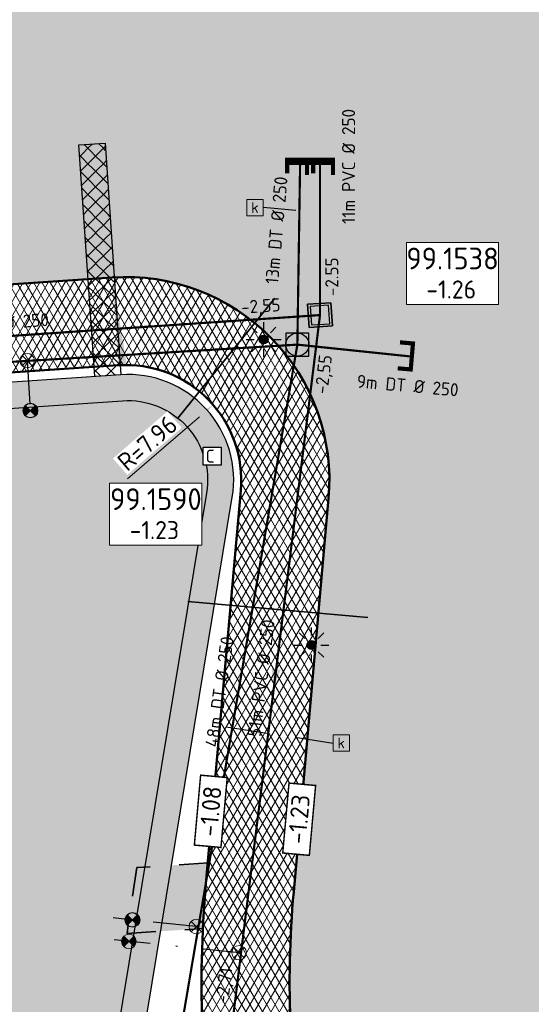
# Model space of a CAD drawing. Header units: metres. Extents: x 240159 to 241664, y 578380 to 583939.
# Tile 55 of 71: x 240742 to 240778, y 583690 to 583758. Entities that reach past the tile are written whole.
import ezdxf
from ezdxf.enums import TextEntityAlignment as Align

# ---------------------------------------------------------------- set-up
doc = ezdxf.new("R2010")
doc.units = ezdxf.units.M
doc.set_wipeout_variables(frame=1)
for name, pattern in [('RI-HWA_HUISAANSLUITING', [4.8, 3, -1.8]), ('RI-VWA_HUISAANSLUITING', [6.1, 2.5, -1.8, 0, -1.8]), ('XX-HIDDEN', [4, 2, -2])]:
    doc.linetypes.add(name, pattern=pattern)
for name, color, linetype, lineweight in [('N-AL-HOOGTELABEL-S', 7, 'Continuous', 13), ('N-GV-GR-BOLLEN-A', 92, 'Continuous', 9), ('N-WE-IE-MEUBILAIR_WEGMEUBILAIR_LICHTMAST_MET_PASTEGEL-S', 7, 'Continuous', 25), ('N-WE-KL-MANTELBUIS-G', 7, 'KL-MANTELBUIS-N', 35), ('N-WE-KL-TRACE_WENSTRACE-A', 7, 'Continuous', 25), ('N-WE-RI-BOB-T', 7, 'Continuous', 13), ('N-WE-RI-MATERIAAL_DIAMETER_LENGTE-T', 7, 'Continuous', 13), ('N-WE-RI-STROOMRICHTING-S', 7, 'Continuous', 13), ('N-WE-VH-KANTVERHARDING-GD', 4, 'Continuous', 50), ('N-WE-VH-MATERIAALGRENS-G', 7, 'XX-HIDDEN', 35), ('N-WE-VH-VERHARDING_ASFALT_DEKLAAG-A', 252, 'Continuous', 18), ('N-WE-VH-VERHARDING_HALFVERHARDING-A', 234, 'Continuous', 9), ('N-WE-VH-VERKANTING-S', 7, 'Continuous', 25), ('X-XX-AL-REFERENTIE-M', 7, 'Continuous', 18)]:
    doc.layers.add(name, color=color, linetype=linetype, lineweight=lineweight)
for name, color, linetype, lineweight, true_color in [('N-WE-RI-HWA_HUISAANSLUITING_PVC_125-G', 150, 'RI-HWA_HUISAANSLUITING', 25, 0x007fff), ('N-WE-RI-HWA_HULPSTUK-ONTSTOPPINGSSTUK-S', 150, 'Continuous', 25, 0x007fff), ('N-WE-RI-HWA_HULPSTUK_AFSLUITKAP-S', 150, 'Continuous', 13, 0x007fff), ('N-WE-RI-HWA_HULPSTUK_INLAAT-S', 150, 'Continuous', 13, 0x007fff), ('N-WE-RI-HWA_KOLK-S', 150, 'Continuous', 25, 0x007fff), ('N-WE-RI-HWA_LEIDINGINFO-S', 150, 'Continuous', 13, 0x007fff), ('N-WE-RI-HWA_PUTNUMMER-S', 150, 'Continuous', 13, 0x007fff), ('N-WE-RI-HWA_RIOOLPUT-S', 150, 'Continuous', 13, 0x007fff), ('N-WE-RI-HWA_TRANSPORTLEIDING_BETON_500-G', 150, 'Continuous', 20, 0x007fff), ('N-WE-RI-VWA_HUISAANSLUITING_PVC_125-G', 20, 'RI-VWA_HUISAANSLUITING', 25, 0xff3f00), ('N-WE-RI-VWA_HULPSTUK_INLAAT-S', 20, 'Continuous', 13, 0xff3f00), ('N-WE-RI-VWA_HULPSTUK_ONTSTOPPINGSSTUK-S', 20, 'Continuous', 13, 0xff3f00), ('N-WE-RI-VWA_LEIDINGINFO-S', 20, 'Continuous', 13, 0xff3f00), ('N-WE-RI-VWA_PUTNUMMER-S', 20, 'Continuous', 13, 0xff3f00), ('N-WE-RI-VWA_RIOOLPUT-S', 20, 'Continuous', 13, 0xff3f00), ('N-WE-RI-VWA_TRANSPORTLEIDING_BETON_500-G', 20, 'Continuous', 20, 0xff3f00), ('X-XX-AL-VERWIJZING-NUTS_C-T18', 7, 'Continuous', 25, 0x01fe01)]:
    doc.layers.add(name, color=color, linetype=linetype, lineweight=lineweight, true_color=true_color)
doc.styles.add('NLCS-ISO', font='NLCS-ISO.ttf')
doc.styles.add('NLCS-ISO-ANNOTATIEF-T25', font='NLCS-ISO.ttf', dxfattribs={"height": 2.5})
doc.styles.add('NLCS-ISO-M1000-T25', font='NLCS-ISO.ttf', dxfattribs={"height": 2.5})
doc.linetypes.add('KL-MANTELBUIS-N', pattern='A,0,-2,[80,NLCS.SHX,S=1,R=0,X=0,Y=0],-2', length=4)
doc.dimstyles.new('NLCS-ANNOTATIEF-T25-PIJL_L2_H1', dxfattribs={"dimtxt": 2.5, "dimasz": 2.5, "dimexe": 2, "dimexo": 2, "dimgap": 0.7, "dimtad": 1, "dimzin": 0, "dimdsep": 46, "dimtxsty": 'NLCS-ISO-ANNOTATIEF-T25', "dimcen": 0, "dimdle": 2, "dimclrd": 256, "dimclre": 256, "dimclrt": 256, "dimadec": 1, "dimazin": 0, "dimtfac": 1, "dimtdec": 3, "dimtofl": 0, "dimtmove": 0, "dimatfit": 3, "dimfxl": 2, "dimfxlon": 1, "dimtfillclr": 256, "dimtolj": 1, "dimtzin": 0, "dimlwd": -1, "dimlwe": -1, "dimarcsym": 0})
pattern_1 = [(45, (0, 0), (-0.5303300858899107, 0.5303300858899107), [0.5]), (135, (0, 0), (-0.5303300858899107, -0.5303300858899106), [0.5])]
pattern_2 = [(45, (0, 0), (-0.8749916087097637, 0.8749916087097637), [0.3, -0.937425]), (135, (0, 0), (-0.8749916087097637, -0.8749916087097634), [0.3, -0.937425])]

# ---------------------------------------------------------------- blocks, each defined once
blk = doc.blocks.new('SAL-HOOGTELABEL_AANLEG-SO')
blk.add_wipeout([(-4.842599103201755, 1.7988380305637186), (4.851150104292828, 1.7988380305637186), (4.851150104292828, -1.8868584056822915), (-4.842599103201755, -1.8868584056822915)])
at = {"const_width": 0.2}
blk.add_lwpolyline([(-4.842599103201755, 1.798838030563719), (4.851150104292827, 1.798838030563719), (4.851150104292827, -1.886858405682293), (-4.842599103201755, -1.886858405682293)], close=True, dxfattribs=at)
at = {"style": 'NLCS-ISO'}
blk.add_attdef('HOOGTE', text='', height=2, dxfattribs=at).set_placement((0, 0), align=Align.MIDDLE_CENTER)
blk = doc.blocks.new('*U28')
blk.add_solid([(4.999999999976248, 0.6000000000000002), (4.999999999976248, 1.480297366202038e-16), (-1.040000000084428, -7.342274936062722e-16)])
blk = doc.blocks.new('*U39')
at = {"lineweight": -3}
h = blk.add_hatch(color=256, dxfattribs=at)
h.dxf.hatch_style = 1
h.paths.add_polyline_path([(2.130677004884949, -1.859806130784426), (1.859806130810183, 2.130844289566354), (-2.130855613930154, 1.860140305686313), (-1.860140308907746, -2.130688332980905)])
h.paths.add_polyline_path([(-1.488146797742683, -1.704518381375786), (-1.704852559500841, 1.488135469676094), (1.487801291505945, 1.704841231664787), (1.704507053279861, -1.487812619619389)], flags=16)
at = {"lineweight": -3, "flags": 128}
for points in [[(-2.13102251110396, 1.860128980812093), (-1.860140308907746, -2.130688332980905), (2.13067700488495, -1.859806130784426), (1.859794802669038, 2.131011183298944)], [(2.13068833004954, -1.859973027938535), (-1.860140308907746, -2.130688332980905), (-2.130855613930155, 1.860140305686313), (1.859973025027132, 2.130855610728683)], [(-1.704852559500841, 1.488135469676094), (-1.488146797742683, -1.704518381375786), (1.704507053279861, -1.487812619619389), (1.487801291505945, 1.704841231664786)]]:
    blk.add_lwpolyline(points, close=True, dxfattribs=at)
blk = doc.blocks.new('N-SRI-PUT_HWA-SO')
h = blk.add_hatch(color=256)
h.dxf.hatch_style = 1
h.paths.add_polyline_path([(-1.999999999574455, 0, 1), (1.999999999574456, 0, 1)])
at = {"lineweight": -3, "flags": 128}
blk.add_lwpolyline([(-1.999999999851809, -2.00000000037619), (2.000000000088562, -2.000000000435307), (2.000000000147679, 1.99999999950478), (-2.00000000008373, 1.999999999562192)], close=True, dxfattribs=at)
at = {"lineweight": -3}
blk.add_circle((0, 0), 1.999999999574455, dxfattribs=at)
blk = doc.blocks.new('SRI-PUTNUMMER-SO')
blk.add_wipeout([(-18.26290233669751, 4.251051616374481), (-5.557298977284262, 4.251051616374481), (-5.557298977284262, -4.288829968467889), (-18.26290233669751, -4.288829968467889)])
blk.add_lwpolyline([(-18.26290233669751, 4.251051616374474), (-5.557298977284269, 4.251051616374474), (-5.557298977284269, -4.28882996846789), (-18.26290233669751, -4.28882996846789)], close=True)
at = {"ltscale": 0.1, "style": 'NLCS-ISO'}
blk.add_attdef('PUTNR', text='', height=3.5, dxfattribs=at).set_placement((-11.88078932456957, 2.058605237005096), align=Align.MIDDLE_CENTER)
blk.add_attdef('PUTHGT_001', (-15.75578932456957, -3.469912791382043), '', height=2.5, dxfattribs=at)
blk = doc.blocks.new('*U80')
at = {"color": 0}
blk.add_line((-1.257155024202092, -0.08462412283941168), (1.257155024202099, 0.08462412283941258), dxfattribs=at)
at = {"layer": 'N-WE-RI-STROOMRICHTING-S', "color": 0}
blk.add_solid([(-1.257155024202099, -0.08462412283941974), (1.299467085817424, -0.543953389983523), (1.21484296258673, 0.7132016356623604)], dxfattribs=at)
at = {"layer": 'N-WE-RI-BOB-T', "color": 0, "style": 'NLCS-ISO'}
for tag, p in [('BOB_RECHTS', (37.31673295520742, 4.143485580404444)), ('BOB_LINKS', (-37.79609613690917, -0.9126587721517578))]:
    blk.add_attdef(tag, text='', height=1.799999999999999, rotation=3.850998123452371, dxfattribs=at).set_placement(p, align=Align.MIDDLE_CENTER)
at = {"layer": 'N-WE-RI-MATERIAAL_DIAMETER_LENGTE-T', "color": 0, "style": 'NLCS-ISO'}
blk.add_attdef('RIOOLINFO_001', (-11.83135232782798, 0.2179524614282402), '', height=1.799999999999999, rotation=3.850998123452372, dxfattribs=at)
blk = doc.blocks.new('*U95')
at = {"color": 0}
blk.add_line((-0.1546643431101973, -1.25047148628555), (0.1546643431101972, 1.25047148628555), dxfattribs=at)
at = {"layer": 'N-WE-RI-STROOMRICHTING-S', "color": 0}
blk.add_solid([(-0.1546643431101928, -1.250471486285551), (0.7799000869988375, 1.173139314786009), (-0.4705714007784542, 1.32780365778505)], dxfattribs=at)
at = {"layer": 'N-WE-RI-BOB-T', "color": 0, "style": 'NLCS-ISO'}
for tag, rotation, p in [('BOB_RECHTS', 82.94919047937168, (6.843652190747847, 42.06970963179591)), ('BOB_LINKS', 82.94919047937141, (-6.875725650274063, -42.32902568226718))]:
    blk.add_attdef(tag, text='', height=1.799999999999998, rotation=rotation, dxfattribs=at).set_placement(p, align=Align.MIDDLE_CENTER)
at = {"layer": 'N-WE-RI-MATERIAAL_DIAMETER_LENGTE-T', "color": 0, "style": 'NLCS-ISO'}
blk.add_attdef('RIOOLINFO_001', (-2.451640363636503, -11.57660834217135), '', height=1.799999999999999, rotation=82.94919047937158, dxfattribs=at)
blk = doc.blocks.new('SRI-HULP_INLAAT')
at = {"flags": 128}
for points in [[(-0.7081526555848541, 0.7060593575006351), (0.7081526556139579, -0.7060593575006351)], [(0.7060593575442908, 0.7081526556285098), (-0.706059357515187, -0.7081526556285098)]]:
    blk.add_lwpolyline(points, dxfattribs=at)
blk.add_circle((-1.455191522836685e-11, 0), 1)
blk = doc.blocks.new('SRI-HULP_ONTSTOP')
h = blk.add_hatch(color=256)
h.dxf.hatch_style = 1
h.paths.add_polyline_path([(-0.7071067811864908, 0.7071067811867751, 0.1989123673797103), (-1.000000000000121, 0, 0.1989123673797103), (-0.7071067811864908, -0.7071067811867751), (0, -1.387778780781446e-17)])
h = blk.add_hatch(color=256)
h.dxf.hatch_style = 1
h.paths.add_polyline_path([(1.000000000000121, 0, 0.1989123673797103), (0.7071067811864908, 0.7071067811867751), (0, -1.387778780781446e-17), (0.7071067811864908, -0.7071067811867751, 0.1989123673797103)])
for p, q in [((-0.7071067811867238, 0.707106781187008), (0.7071067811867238, -0.707106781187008)), ((-0.7071067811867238, -0.707106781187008), (0.7071067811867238, 0.707106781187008))]:
    blk.add_line(p, q)
blk.add_circle((0, 0), 1.000000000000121)
blk = doc.blocks.new('N-SIE-WEG_LICHTMAST_SPOT-SO')
h = blk.add_hatch(color=256)
edge = h.paths.add_edge_path()
edge.add_arc((0, 0), 0.7698654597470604, 0, 360)
for p, q in [((-2.121320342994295, 2.121320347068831), (-1.148881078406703, 1.148881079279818)), ((-8.731149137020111e-10, 1.624763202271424), (-2.91038304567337e-10, 3.000000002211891)), ((1.148881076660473, 1.148881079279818), (2.121320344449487, 2.121320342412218)), ((-3.000000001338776, 4.656612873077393e-09), (-1.624763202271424, 2.328306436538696e-09)), ((-2.121320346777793, -2.121320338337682), (-1.148881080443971, -1.148881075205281)), ((-3.783497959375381e-09, -2.999999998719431), (-2.91038304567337e-09, -1.624763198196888)), ((1.148881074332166, -1.148881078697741), (2.12132034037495, -2.121320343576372)), ((1.624763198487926, -1.746229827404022e-09), (2.99999999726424, -1.164153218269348e-09))]:
    blk.add_line(p, q)
blk.add_circle((0, 0), 0.7698654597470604)
at = {"style": 'NLCS-ISO'}
blk.add_attdef('TYPE', text='', height=1.8, dxfattribs=at).set_placement((-2.91038304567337e-10, 3.000000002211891), align=Align.BOTTOM_CENTER)
blk = doc.blocks.new('N_lichtmast')
blk.add_blockref('N-SIE-WEG_LICHTMAST_SPOT-SO', (0, 0))
blk = doc.blocks.new('SRI-KOLK-SO')
at = {"color": 0, "linetype": 'ByBlock', "lineweight": 18}
blk.add_lwpolyline([(-1.125, -1.125), (1.125, -1.125), (1.125, 1.125), (-1.125, 1.125)], close=True, dxfattribs=at)
at = {"color": 0, "linetype": 'ByBlock', "lineweight": 18, "style": 'NLCS-ISO'}
blk.add_text('k', height=1.5, dxfattribs=at).set_placement((0, 0), align=Align.MIDDLE_CENTER)
blk = doc.blocks.new('*D128')
at = {"layer": 'Defpoints', "color": 0, "transparency": 16777216}
blk.add_point((240755.6930916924, 583730.9236165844), dxfattribs=at)
at = {"layer": 'X-XX-AL-REFERENTIE-M', "transparency": 16777216}
blk.add_line((240749.7765746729, 583725.802537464), (240754.747961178, 583730.1055528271), dxfattribs=at)
blk.add_solid([(240754.6116172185, 583730.2630745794), (240754.8843051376, 583729.9480310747), (240755.6930916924, 583730.9236165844)], dxfattribs=at)
at = {"layer": 'X-XX-AL-REFERENTIE-M', "transparency": 16777216, "insert": (240751.1516129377, 583728.282215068), "char_height": 1.25, "attachment_point": 5, "rotation": 40.878035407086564, "style": 'NLCS-ISO-ANNOTATIEF-T25', "bg_fill": 3, "box_fill_scale": 1.1, "bg_fill_color": 256, "bg_fill_true_color": 13158600, "bg_fill_transparency": 0}
blk.add_mtext('\\A1;R=7.96', dxfattribs=at)
at = {"layer": 'Defpoints', "color": 0, "transparency": 16777216}
blk.add_point((240749.6745005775, 583725.7141865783), dxfattribs=at)
blk = doc.blocks.new('*U168')
at = {"layer": 'N-WE-RI-BOB-T', "color": 0, "style": 'NLCS-ISO'}
for tag, p in [('BOB_RECHTS', (13.7889730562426, 83.88848769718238)), ('BOB_LINKS', (-4.952463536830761, -45.57236392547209))]:
    blk.add_attdef(tag, text='', height=1.799999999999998, rotation=81.76278467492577, dxfattribs=at).set_placement(p, align=Align.MIDDLE_CENTER)
at = {"layer": 'N-WE-RI-MATERIAAL_DIAMETER_LENGTE-T', "color": 0, "style": 'NLCS-ISO'}
blk.add_attdef('RIOOLINFO_001', (-2.690810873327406, -11.52336487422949), '', height=1.799999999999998, rotation=81.76278467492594, dxfattribs=at)
blk = doc.blocks.new('*U291')
at = {"ltscale": 0.25, "const_width": 0.576, "flags": 128}
blk.add_lwpolyline([(1.800000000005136, -1.800002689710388), (1.800000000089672, -2.517229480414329e-10), (-1.800000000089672, 2.517229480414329e-10), (-1.800000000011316, -1.7999973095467)], dxfattribs=at)
blk = doc.blocks.new('*U261')
at = {"ltscale": 0.25, "const_width": 0.5759999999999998, "flags": 128}
blk.add_lwpolyline([(1.80000000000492, -1.800002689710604), (1.800000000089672, -2.519386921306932e-10), (-1.800000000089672, 2.519386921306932e-10), (-1.800000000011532, -1.799997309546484)], dxfattribs=at)
blk = doc.blocks.new('*U262')
at = {"ltscale": 0.25, "const_width": 0.576, "flags": 128}
blk.add_lwpolyline([(-1.947142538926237, -1.639709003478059), (-0.1537153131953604, -1.793424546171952), (0.1537153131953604, 1.793424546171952), (-1.639706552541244, 1.947139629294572)], dxfattribs=at)
blk = doc.blocks.new('*U263')
at = {"layer": 'N-WE-RI-BOB-T', "color": 0, "style": 'NLCS-ISO'}
for tag, p in [('BOB_LINKS', (-6.376483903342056, -1.069247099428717)), ('BOB_RECHTS', (45.12305841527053, -5.632409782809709))]:
    blk.add_attdef(tag, text='', height=1.799999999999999, rotation=354.9364801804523, dxfattribs=at).set_placement(p, align=Align.MIDDLE_CENTER)
at = {"layer": 'N-WE-RI-MATERIAAL_DIAMETER_LENGTE-T', "color": 0, "style": 'NLCS-ISO'}
blk.add_attdef('RIOOLINFO_001', (-3.394087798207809, -4.658415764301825), '', height=1.799999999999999, rotation=354.9364801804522, dxfattribs=at)
blk = doc.blocks.new('*U264')
at = {"layer": 'N-WE-RI-BOB-T', "color": 0, "style": 'NLCS-ISO'}
for tag, p in [('BOB_RECHTS', (5.981245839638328, 49.05999834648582)), ('BOB_LINKS', (0.720411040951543, -10.31342383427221))]:
    blk.add_attdef(tag, text='', height=1.799999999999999, rotation=84.93648018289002, dxfattribs=at).set_placement(p, align=Align.MIDDLE_CENTER)
at = {"layer": 'N-WE-RI-MATERIAAL_DIAMETER_LENGTE-T', "color": 0, "style": 'NLCS-ISO'}
blk.add_attdef('RIOOLINFO_001', (-2.269123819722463, -8.497041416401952), '', height=1.799999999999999, rotation=84.93648018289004, dxfattribs=at)
blk = doc.blocks.new('*U265')
at = {"color": 0}
blk.add_line((-0.0002360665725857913, -1.259999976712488), (0.0002360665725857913, 1.259999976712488), dxfattribs=at)
at = {"layer": 'N-WE-RI-STROOMRICHTING-S', "color": 0}
blk.add_solid([(0.0002360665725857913, 1.259999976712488), (0.6297639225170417, -1.26011801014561), (-0.6302360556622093, -1.259881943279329)], dxfattribs=at)
at = {"layer": 'N-WE-RI-BOB-T', "color": 0, "style": 'NLCS-ISO'}
for tag, rotation, p in [('BOB_RECHTS', 89.98926538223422, (1.628362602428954, 2.664162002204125)), ('BOB_LINKS', 89.98926538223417, (1.626904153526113, -5.120275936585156))]:
    blk.add_attdef(tag, text='', height=1.799999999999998, rotation=rotation, dxfattribs=at).set_placement(p, align=Align.MIDDLE_CENTER)
at = {"layer": 'N-WE-RI-MATERIAAL_DIAMETER_LENGTE-T', "color": 0, "style": 'NLCS-ISO'}
blk.add_attdef('RIOOLINFO_001', (4.838716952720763, -1.533559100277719), '', height=1.799999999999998, rotation=89.98926538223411, dxfattribs=at)

msp = doc.modelspace()

# ---------------------------------------------------------------- hatches: boundary and pattern name
at = {"layer": 'N-GV-GR-BOLLEN-A'}
h = msp.add_hatch(dxfattribs=at)
h.set_pattern_fill('AGR-BOLLEN', color=256, scale=0.5, pattern_type=2)
h.set_pattern_definition(pattern_2)
h.paths.add_polyline_path([(240686.4738021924, 583735.5027480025), (240748.7250682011, 583739.7220478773, -0.460694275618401), (240763.6597089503, 583724.4750147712), (240761.2509854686, 583697.2903260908, 0.0669485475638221), (240762.1141369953, 583678.2587061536), (240765.8931251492, 583657.3753962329, -0.02784345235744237), (240768.6800483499, 583634.8960301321), (240773.4036751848, 583565.2039581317), (240779.9407531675, 583574.4024377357), (240778.5727305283, 583636.4877606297), (240794.9463711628, 583725.7893957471), (240796.5913103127, 583769.5615053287), (240796.7640477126, 583773.0565428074), (240793.2754688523, 583772.7827861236, -0.08418812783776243), (240757.1878100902, 583776.1784719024), (240741.3344086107, 583780.4263780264, 0.228323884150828), (240682.7118125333, 583765.2917002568, -0.000853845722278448), (240659.2292994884, 583745.64365328, -0.2200703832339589), (240596.2271510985, 583728.709437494), (240513.1545027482, 583743.5636042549, 0.5940481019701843), (240482.4603060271, 583699.4454581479), (240488.7676443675, 583688.3003269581), (240507.6896593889, 583654.8649333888, -0.1738144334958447), (240514.4771739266, 583598.583750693, -0.1185221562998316), (240502.532813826, 583574.0407626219), (240526.3765645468, 583548.3703444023), (240523.7122447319, 583587.6795394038, -0.05767841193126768), (240524.3248115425, 583600.5512942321), (240529.0221998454, 583629.1526581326, 0.1226499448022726), (240527.1005093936, 583652.7382912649), (240518.0823768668, 583679.4690425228, -0.4918730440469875), (240530.4362631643, 583697.9650339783), (240589.6787072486, 583701.9804002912, 0.2674744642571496), (240599.6652820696, 583708.6725790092, -0.26747446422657), (240611.3107563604, 583716.4764153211), (240665.6922921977, 583720.1623163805, 0.2920074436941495), (240674.3166188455, 583726.5285955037, -0.2920074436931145)])
h = msp.add_hatch(dxfattribs=at)
h.set_pattern_fill('AGR-BOLLEN', color=256, scale=0.5, pattern_type=2)
h.set_pattern_definition(pattern_2)
edge = h.paths.add_edge_path()
edge.add_line((240732.4518526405, 583730.0594794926), (240732.4856643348, 583729.5606240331))
edge.add_line((240732.4856643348, 583729.5606240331), (240727.9959652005, 583729.2563187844))
edge.add_line((240727.9959652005, 583729.2563187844), (240727.9621535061, 583729.7551742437))
edge.add_line((240727.9621535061, 583729.7551742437), (240688.5114330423, 583727.0812620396))
edge.add_arc((240688.8833616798, 583721.5938519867), 5.50000000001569, 93.87749384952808, 188.0440384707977)
edge.add_line((240683.4374772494, 583720.8242139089), (240684.5599724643, 583712.8815465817))
edge.add_line((240684.5599724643, 583712.8815465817), (240682.7593338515, 583712.759501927))
edge.add_line((240682.7593338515, 583712.759501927), (240680.3951321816, 583712.5992597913))
edge.add_line((240680.3951321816, 583712.5992597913), (240682.9002776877, 583689.8610632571))
edge.add_arc((240481.5784334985, 583667.6807415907), 202.5400000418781, 2.1858817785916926, 6.287117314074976, ccw=False)
edge.add_line((240683.9710543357, 583675.4059372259), (240690.3114443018, 583675.8356795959))
edge.add_line((240690.3114443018, 583675.8356795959), (240690.9210123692, 583671.3666707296))
edge.add_line((240690.9210123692, 583671.3666707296), (240684.0927863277, 583670.9038635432))
edge.add_arc((240481.5784335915, 583667.6807415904), 202.539999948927, -0.08010868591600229, 0.9118153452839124, ccw=False)
edge.add_line((240684.1182355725, 583667.3975582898), (240691.1538686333, 583667.8744232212))
edge.add_line((240691.1538686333, 583667.8744232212), (240691.1567366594, 583663.3642931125))
edge.add_line((240691.1567366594, 583663.3642931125), (240684.0616108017, 583662.8833958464))
edge.add_arc((240481.5784334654, 583667.680741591), 202.5400000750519, 357.43383693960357, 358.6427699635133, ccw=False)
edge.add_arc((240881.1773076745, 583649.7715327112), 197.4599999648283, 177.4338369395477, 180.4191116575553)
edge.add_line((240683.7225904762, 583648.3271497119), (240691.0195062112, 583648.8217240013))
edge.add_line((240691.0195062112, 583648.8217240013), (240691.0100920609, 583644.3107614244))
edge.add_line((240691.0100920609, 583644.3107614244), (240683.8069423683, 583643.8225424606))
edge.add_arc((240881.1773076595, 583649.7715327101), 197.4599999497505, 181.7264439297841, 187.6031955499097)
edge.add_line((240685.4533439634, 583623.6452697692), (240687.642115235, 583607.2481681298))
edge.add_line((240687.642115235, 583607.2481681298), (240759.958270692, 583612.1496515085))
edge.add_line((240759.958270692, 583612.1496515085), (240757.8445111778, 583643.3359169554))
edge.add_line((240757.8445111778, 583643.3359169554), (240749.0115003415, 583687.0556255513))
edge.add_line((240749.0115003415, 583687.0556255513), (240755.2363233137, 583724.8290339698))
edge.add_arc((240749.8095175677, 583725.7233378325), 5.500000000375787, 350.6421173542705, 453.8774938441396)
edge.add_line((240749.4375889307, 583731.2107478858), (240732.4518526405, 583730.0594794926))
at = {"layer": 'N-WE-KL-TRACE_WENSTRACE-A', "transparency": 33554559}
h = msp.add_hatch(dxfattribs=at)
h.set_pattern_fill('AKL-TRACE', color=256, scale=0.5, pattern_type=2)
h.set_pattern_definition(pattern_1)
h.paths.add_polyline_path([(240746.4352919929, 583748.8884250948), (240748.2311716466, 583749.0101471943), (240749.3158668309, 583733.0066275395), (240747.5199871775, 583732.88490544)])
h = msp.add_hatch(dxfattribs=at)
h.set_pattern_fill('AKL-TRACE', color=256, scale=0.5, pattern_type=2)
h.set_pattern_definition(pattern_1)
edge = h.paths.add_edge_path()
edge.add_line((240750.8412101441, 583687.0885893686), (240757.0123688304, 583724.5363527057))
edge.add_arc((240749.8095175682, 583725.7233378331), 7.299999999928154, 350.6421173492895, 453.8774938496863)
edge.add_line((240749.3158668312, 583733.0066275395), (240688.3897109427, 583728.8771416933))
edge.add_arc((240688.8833616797, 583721.5938519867), 7.299999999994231, 93.87749384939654, 188.0440384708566)
edge.add_line((240681.6551877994, 583720.5723323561), (240682.7593338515, 583712.759501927))
edge.add_line((240682.7593338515, 583712.759501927), (240684.5599724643, 583712.8815465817))
edge.add_line((240684.5599724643, 583712.8815465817), (240683.4374772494, 583720.8242139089))
edge.add_arc((240688.8833616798, 583721.5938519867), 5.50000000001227, 93.8774938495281, 188.0440384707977, ccw=False)
edge.add_line((240688.5114330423, 583727.0812620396), (240749.4375889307, 583731.2107478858))
edge.add_arc((240749.8095175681, 583725.7233378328), 5.50000000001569, -9.357882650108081, 93.8774938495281, ccw=False)
edge.add_line((240755.2363233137, 583724.8290339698), (240749.0115003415, 583687.0556255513))
edge.add_line((240749.0115003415, 583687.0556255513), (240757.8445111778, 583643.3359169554))
edge.add_line((240757.8445111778, 583643.3359169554), (240759.632365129, 583643.5760497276))
edge.add_line((240759.632365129, 583643.5760497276), (240750.8412101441, 583687.0885893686))
at = {"layer": 'N-WE-VH-VERHARDING_ASFALT_DEKLAAG-A'}
h = msp.add_hatch(dxfattribs=at)
h.set_pattern_fill('AVH-ASFALT', color=256, scale=0.5, pattern_type=2)
h.set_pattern_definition([(59.99999999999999, (0, 0), (-0.4330127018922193, 0.2500000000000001), []), (120, (0, 0), (-0.4330127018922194, -0.2499999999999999), [])])
edge = h.paths.add_edge_path()
edge.add_line((240767.2555367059, 583566.0034579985), (240762.6139659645, 583634.4848799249))
edge.add_arc((240565.6059679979, 583621.1319656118), 197.4599999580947, 3.877493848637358, 10.25709480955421)
edge.add_line((240759.9102917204, 583656.2927586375), (240756.1313035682, 583677.1760685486))
edge.add_arc((240832.4321101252, 583690.9832593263), 77.53999998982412, 174.936480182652, 190.2570948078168, ccw=False)
edge.add_line((240755.1947128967, 583697.8269474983), (240757.6034363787, 583725.0116361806))
edge.add_arc((240749.6745005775, 583725.7141865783), 7.960000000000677, 354.9364801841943, 453.877493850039)
edge.add_line((240749.136218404, 583733.6559654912), (240686.8849523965, 583729.436665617))
edge.add_arc((240687.4232345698, 583721.4948867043), 7.959999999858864, 93.87749384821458, 186.2871173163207)
edge.add_line((240679.5111091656, 583720.6231805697), (240682.9002776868, 583689.8610632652))
edge.add_arc((240481.5784334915, 583667.68074159), 202.540000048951, -2.56616306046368, 6.287117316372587, ccw=False)
edge.add_arc((240881.1773076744, 583649.7715327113), 197.4599999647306, 177.433836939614, 187.6031955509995)
edge.add_line((240685.453343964, 583623.6452697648), (240687.833555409, 583605.8140009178))
edge.add_arc((240487.0742542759, 583579.0155946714), 202.5399999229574, 3.8774938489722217, 7.60319555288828, ccw=False)
edge.add_line((240689.1506236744, 583592.7120357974), (240691.1898158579, 583562.6259317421))
edge.add_line((240691.1898158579, 583562.6259317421), (240686.1214443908, 583562.2824049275))
edge.add_line((240686.1214443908, 583562.2824049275), (240684.0822522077, 583592.3685089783))
edge.add_arc((240487.0742543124, 583579.0155946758), 197.4599998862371, 3.877493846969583, 7.603195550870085)
edge.add_line((240682.7982179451, 583605.1418576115), (240680.4180064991, 583622.973126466))
edge.add_arc((240881.1773076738, 583649.7715327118), 202.5399999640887, 177.433836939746, 187.6031955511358, ccw=False)
edge.add_arc((240481.5784334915, 583667.6807415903), 197.4600000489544, 357.4338369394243, 366.2871173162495)
edge.add_line((240677.8508308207, 583689.3047482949), (240675.6784368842, 583709.022692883))
edge.add_arc((240669.754282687, 583708.3700083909), 5.959999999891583, 6.287117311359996, 93.87749385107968)
edge.add_line((240669.3512472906, 583714.3163654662), (240611.7219065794, 583710.4103329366))
edge.add_arc((240612.260188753, 583702.4685540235), 7.960000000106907, 93.87749384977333, 187.1466581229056)
edge.add_line((240604.3620303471, 583701.4782541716), (240610.2618082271, 583654.4244449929))
edge.add_arc((240357.2032254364, 583622.6950386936), 255.0399998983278, 3.8774938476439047, 7.146658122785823, ccw=False)
edge.add_line((240611.659418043, 583639.9417077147), (240617.2422023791, 583557.5736838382))
edge.add_line((240617.2422023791, 583557.5736838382), (240612.1738245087, 583557.2302514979))
edge.add_line((240612.1738245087, 583557.2302514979), (240606.5910465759, 583639.5981809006))
edge.add_arc((240357.2032254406, 583622.6950386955), 249.9599998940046, 3.877493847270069, 7.146658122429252)
edge.add_line((240605.2212749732, 583653.7924445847), (240600.5572141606, 583690.9907649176))
edge.add_arc((240594.6435176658, 583690.2492841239), 5.959999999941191, 7.146658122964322, 93.87749384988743)
edge.add_line((240594.2404822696, 583696.1956411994), (240530.8474133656, 583691.8989515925))
edge.add_arc((240531.385695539, 583683.9571726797), 7.959999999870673, 93.87749384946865, 198.6428112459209)
edge.add_line((240523.8433581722, 583681.4126202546), (240532.861490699, 583654.6818689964))
edge.add_arc((240480.7094494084, 583637.0873758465), 55.03999999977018, -9.326794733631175, 18.6428112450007, ccw=False)
edge.add_line((240535.0218224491, 583628.1673010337), (240530.3244341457, 583599.5659371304))
edge.add_arc((240579.6239646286, 583591.469154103), 49.96000001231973, 170.6732052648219, 183.8774938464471)
edge.add_line((240529.7783271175, 583588.0906896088), (240532.3191744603, 583550.6031991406))
edge.add_line((240532.3191744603, 583550.6031991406), (240527.2507360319, 583550.2596677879))
edge.add_arc((240521.3113999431, 583549.8432378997), 5.953916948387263, -29.812406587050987, 4.0106658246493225, ccw=False)
edge.add_line((240526.4773625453, 583546.883177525), (240523.7122447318, 583587.6795394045))
edge.add_arc((240579.6239646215, 583591.4691541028), 56.04000000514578, 170.6732052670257, 183.8774938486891, ccw=False)
edge.add_line((240524.3248115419, 583600.5512942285), (240529.0221998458, 583629.1526581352))
edge.add_arc((240480.7094494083, 583637.0873758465), 48.95999999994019, 350.6732052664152, 378.6428112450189)
edge.add_line((240527.1005093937, 583652.7382912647), (240518.0823768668, 583679.4690425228))
edge.add_arc((240531.3856955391, 583683.9571726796), 14.03999999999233, 93.87749384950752, 198.6428112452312, ccw=False)
edge.add_line((240530.4362631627, 583697.9650339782), (240589.6787072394, 583701.9804002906))
edge.add_arc((240588.8645216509, 583713.9928397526), 12.04000000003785, 273.8774937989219, 333.7759703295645)
edge.add_arc((240612.2601887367, 583702.4685540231), 14.03999999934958, 93.87749378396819, 153.7759703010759, ccw=False)
edge.add_line((240611.3107563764, 583716.4764153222), (240665.6922921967, 583720.1623163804))
edge.add_arc((240665.0187632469, 583730.0995171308), 9.959999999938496, 273.8774938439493, 338.9902833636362)
edge.add_arc((240687.4232345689, 583721.4948867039), 14.03999999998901, 93.87749384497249, 158.9902833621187, ccw=False)
edge.add_line((240686.4738021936, 583735.5027480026), (240748.7250682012, 583739.7220478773))
edge.add_arc((240749.6745005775, 583725.7141865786), 14.03999999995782, -5.063519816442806, 93.87749384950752, ccw=False)
edge.add_line((240763.6597089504, 583724.4750147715), (240761.2509854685, 583697.2903260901))
edge.add_arc((240832.4321101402, 583690.983259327), 71.46000000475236, 174.9364801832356, 190.2570948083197)
edge.add_line((240762.1141369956, 583678.2587061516), (240765.8931251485, 583657.3753962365))
edge.add_arc((240565.6059680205, 583621.1319656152), 203.5399999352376, 3.877493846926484, 10.25709480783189, ccw=False)
edge.add_line((240768.6800483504, 583634.8960301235), (240773.7296834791, 583560.3940537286))
edge.add_arc((240780.4125465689, 583564.7185121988), 7.96000000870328, 183.8774938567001, 212.9067714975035, ccw=False)
edge.add_line((240772.4707676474, 583564.1802300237), (240772.323908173, 583566.346984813))
edge.add_line((240772.323908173, 583566.346984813), (240767.2555367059, 583566.0034579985))
at = {"layer": 'N-WE-VH-VERHARDING_HALFVERHARDING-A'}
h = msp.add_hatch(dxfattribs=at)
h.set_pattern_fill('AVH-HALFVERHARDING', color=256, scale=0.25, pattern_type=2)
h.set_pattern_definition([(49.99999999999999, (0, 0), (1.793150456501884, -0.1568803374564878), [0.1875, -2.0625]), (355, (0, 0), (-0.3468783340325, 1.88048033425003), [0.15, -1.65]), (100.4514, (0.1494292, -0.01307335), (1.446273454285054, 1.723598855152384), [0.159350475, -1.75285528]), (46.18420000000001, (0, 0.5), (2.668102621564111, -0.4137975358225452), [0.28125, -3.09375]), (96.6356, (0.2223418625, 0.4655167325), (2.336656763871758, 2.435294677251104), [0.23902572, -2.6292825]), (351.1842, (0, 0.5), (2.336654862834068, 2.435296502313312), [0.225, -2.475]), (21, (0.25, 0.375), (1.492267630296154, -1.006547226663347), [0.1875, -2.0625]), (326.0000000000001, (0.25, 0.375), (0.6082883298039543, 1.812875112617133), [0.15, -1.65]), (71.4514, (0.3743555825, 0.291120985), (2.100556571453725, 0.806326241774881), [0.159350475, -1.75285528]), (37.50000000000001, (0, 0), (0.03039963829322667, 0.8322346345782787), [0, -1.63, 0, -1.675, 0, -1.65625]), (7.499999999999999, (0, 0), (0.6576738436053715, 0.9860292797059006), [0, -0.955, 0, -1.5925, 0, -0.63125]), (327.5, (-0.5575, 0), (1.334556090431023, -0.05638717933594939), [0, -0.625, 0, -1.95, 0, -2.5875]), (317.5, (-0.8075, 0), (1.457965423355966, 0.2502624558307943), [0, -0.8125, 0, -1.295, 0, -1.8375])])
h.paths.add_polyline_path([(240691.0195062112, 583648.8217240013), (240683.7225904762, 583648.3271497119, 0.005704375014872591), (240683.8069423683, 583643.8225424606), (240691.0100920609, 583644.3107614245)])
h.paths.add_polyline_path([(240691.1538686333, 583667.8744232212), (240684.1182355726, 583667.3975582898, -0.005572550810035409), (240684.0616108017, 583662.8833958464), (240691.1567366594, 583663.3642931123)])
h.paths.add_polyline_path([(240690.3114443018, 583675.8356795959), (240683.9710543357, 583675.4059372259, -0.005559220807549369), (240684.0927863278, 583670.9038635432), (240690.9210123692, 583671.3666707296)])
h.paths.add_polyline_path([(240687.6456490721, 583694.6985882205), (240682.4064341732, 583694.3434818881), (240682.899668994, 583689.8665881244), (240688.2552171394, 583690.2295793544)])
h.paths.add_polyline_path([(240699.532733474, 583730.2939137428), (240695.0430343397, 583729.989608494), (240695.24319957, 583727.0363841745), (240699.7328987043, 583727.3406894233)])
h.paths.add_polyline_path([(240716.3221244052, 583731.4318741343), (240711.832425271, 583731.1275688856), (240712.0325905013, 583728.1743445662), (240716.5222896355, 583728.4786498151)])
h.paths.add_polyline_path([(240732.2854991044, 583732.5138483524), (240727.7957999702, 583732.2095431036), (240727.9959652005, 583729.2563187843), (240732.4856643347, 583729.5606240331)])
h.paths.add_polyline_path([(240741.6522364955, 583733.1487121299), (240737.1625373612, 583732.8444068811), (240737.3627025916, 583729.891182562), (240741.8524017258, 583730.1954878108)])
h.paths.add_polyline_path([(240755.1947128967, 583697.8269474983), (240755.3239692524, 583699.2857258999), (240750.4307402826, 583698.954069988), (240749.7494693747, 583694.3975699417), (240754.9837685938, 583694.7523430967, -0.00993724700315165)])
h.paths.add_polyline_path([(240755.6367019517, 583680.263330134), (240749.97136713, 583679.8793420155), (240750.830668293, 583675.4272596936), (240756.3797043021, 583675.8033652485), (240756.1313035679, 583677.1760685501, -0.01008172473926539)])
h.paths.add_polyline_path([(240757.0068165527, 583672.3378398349), (240751.5694893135, 583671.9693057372), (240752.4287904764, 583667.5172234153), (240757.8131037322, 583667.8821643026)])
h.paths.add_polyline_path([(240760.3910595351, 583653.5236265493), (240755.3650294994, 583653.1829695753), (240756.2243306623, 583648.7308872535), (240761.0809612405, 583649.0600625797, 0.005718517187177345)])

# ---------------------------------------------------------------- linework, layer by layer
at = {"layer": 'N-WE-KL-MANTELBUIS-G', "linetype": 'KL-MANTELBUIS-N', "ltscale": 2}
for p, q in [((240753.2638764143, 583730.0032215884), (240759.950661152, 583738.288018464)), ((240766.3650153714, 583716.2315125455), (240753.9436800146, 583717.3321159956))]:
    msp.add_line(p, q, dxfattribs=at)
at = {"layer": 'N-WE-KL-TRACE_WENSTRACE-A', "transparency": 33554559, "flags": 128}
msp.add_lwpolyline([(240746.4352919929, 583748.8884250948), (240748.2311716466, 583749.0101471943), (240749.3158668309, 583733.0066275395), (240747.5199871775, 583732.88490544)], close=True, dxfattribs=at)
at = {"layer": 'N-WE-KL-TRACE_WENSTRACE-A', "transparency": 33554559}
msp.add_lwpolyline([(240750.8412101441, 583687.0885893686), (240757.0123688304, 583724.5363527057, 0.4836093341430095), (240749.3158668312, 583733.0066275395), (240688.3897109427, 583728.8771416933, 0.4356767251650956), (240681.6551877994, 583720.5723323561), (240682.7593338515, 583712.759501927), (240684.5599724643, 583712.8815465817), (240683.4374772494, 583720.8242139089, -0.4356767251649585), (240688.5114330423, 583727.0812620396), (240749.4375889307, 583731.2107478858, -0.4836093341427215), (240755.2363233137, 583724.8290339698), (240749.0115003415, 583687.0556255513), (240757.8445111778, 583643.3359169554), (240759.632365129, 583643.5760497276)], format="xyb", close=True, dxfattribs=at)
at = {"layer": 'N-WE-RI-HWA_HUISAANSLUITING_PVC_125-G'}
for p, q in [((240761.3913603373, 583744.3519815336), (240759.1399503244, 583744.5514697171)), ((240742.8485688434, 583733.9699067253), (240743.1662915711, 583729.2822470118)), ((240756.6029642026, 583708.6703701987), (240763.9710481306, 583707.5629760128)), ((240754.530599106, 583694.881820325), (240748.7929635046, 583695.4846567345))]:
    msp.add_line(p, q, dxfattribs=at)
at = {"layer": 'N-WE-RI-HWA_TRANSPORTLEIDING_BETON_500-G', "const_width": 0.15, "flags": 128}
for points in [[(240761.5047156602, 583735.0841020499), (240761.6983702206, 583747.8168741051)], [(240687.221028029, 583564.3615217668), (240684.7333337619, 583598.932431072), (240678.2840485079, 583636.4634489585), (240677.8911031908, 583676.1335373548), (240673.6429416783, 583715.9002099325), (240672.1689604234, 583729.6980210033), (240761.5047156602, 583735.0841020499)], [(240765.5106473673, 583570.8966636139), (240760.4297216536, 583645.8602991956), (240753.3628348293, 583687.1120619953), (240761.5047156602, 583735.0841020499)], [(240761.5047156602, 583735.0841020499), (240769.4055411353, 583734.2575649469)]]:
    msp.add_lwpolyline(points, dxfattribs=at)
at = {"layer": 'N-WE-RI-VWA_HUISAANSLUITING_PVC_125-G'}
msp.add_line((240757.5043897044, 583693.0611163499), (240748.6362256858, 583693.9928681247), dxfattribs=at)
at = {"layer": 'N-WE-RI-VWA_TRANSPORTLEIDING_BETON_500-G', "const_width": 0.15, "flags": 128}
for points in [[(240763.0679659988, 583737.1257954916), (240763.0699462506, 583747.695344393)], [(240688.4913515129, 583564.4476224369), (240686.0713316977, 583599.0196729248), (240676.7365031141, 583731.2946461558), (240763.0679659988, 583737.1257954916)], [(240768.004924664, 583571.0657220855), (240762.900581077, 583646.3748633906), (240756.8641813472, 583686.9677845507), (240763.0679659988, 583737.1257954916)]]:
    msp.add_lwpolyline(points, dxfattribs=at)
at = {"layer": 'N-WE-VH-KANTVERHARDING-GD', "ltscale": 0.1}
msp.add_lwpolyline([(240686.4738021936, 583735.5027480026), (240748.7250682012, 583739.7220478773, -0.4606942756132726), (240763.6597089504, 583724.4750147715), (240761.2509854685, 583697.2903260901, 0.06694854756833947), (240762.1141369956, 583678.2587061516), (240765.8931251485, 583657.3753962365, -0.02784345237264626), (240768.6800483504, 583634.8960301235), (240773.7296834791, 583560.3940537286, -0.127345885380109), (240772.4707676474, 583564.1802300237), (240772.323908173, 583566.346984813), (240767.2555367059, 583566.0034579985), (240762.6139659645, 583634.4848799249, 0.02784345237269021), (240759.9102917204, 583656.2927586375), (240756.1313035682, 583677.1760685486, -0.06694854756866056), (240755.1947128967, 583697.8269474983), (240757.6034363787, 583725.0116361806, 0.4606942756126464), (240749.136218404, 583733.6559654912), (240686.8849523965, 583729.436665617, 0.4265857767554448)], format="xyb", dxfattribs=at)
at = {"layer": 'N-WE-VH-MATERIAALGRENS-G'}
msp.add_lwpolyline([(240755.3408232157, 583699.2868682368), (240750.4307402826, 583698.954069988), (240749.7494693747, 583694.3975699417), (240755.0415899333, 583694.7562621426)], dxfattribs=at)

# ---------------------------------------------------------------- block references
at = {"layer": 'N-WE-IE-MEUBILAIR_WEGMEUBILAIR_LICHTMAST_MET_PASTEGEL-S', "xscale": 0.4, "yscale": 0.4, "zscale": 0.4}
for p in [(240759.1814327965, 583735.4393193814), (240762.4779488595, 583714.3321285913)]:
    msp.add_blockref('N_lichtmast', p, dxfattribs=at)
at = {"layer": 'N-WE-RI-HWA_HULPSTUK-ONTSTOPPINGSSTUK-S', "xscale": 0.5, "yscale": 0.5, "zscale": 0.5}
for p in [(240743.0817554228, 583730.5293851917), (240750.1237039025, 583695.3448397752)]:
    msp.add_blockref('SRI-HULP_ONTSTOP', p, dxfattribs=at)
at = {"layer": 'N-WE-RI-HWA_HULPSTUK_AFSLUITKAP-S', "xscale": 0.5, "yscale": 0.5, "zscale": 0.5}
for name, p in [('*U291', (240761.6983702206, 583747.8168741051)), ('*U262', (240769.4063632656, 583734.2676930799))]:
    msp.add_blockref(name, p, dxfattribs=at)
at = {"layer": 'N-WE-RI-HWA_HULPSTUK_INLAAT-S', "xscale": 0.5, "yscale": 0.5, "zscale": 0.5}
for p in [(240742.855917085, 583733.9772767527), (240754.530599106, 583694.881820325)]:
    msp.add_blockref('SRI-HULP_INLAAT', p, dxfattribs=at)
at = {"layer": 'N-WE-RI-HWA_KOLK-S', "xscale": 0.5, "yscale": 0.5, "zscale": 0.5}
for p in [(240758.5774503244, 583744.5514697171), (240764.5335481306, 583707.5629760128)]:
    msp.add_blockref('SRI-KOLK-SO', p, dxfattribs=at)
at = {"layer": 'N-WE-RI-HWA_LEIDINGINFO-S'}
ref = msp.add_blockref('*U264', (240761.1323512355, 583741.4288225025), dxfattribs=dict(at, xscale=0.5, yscale=0.5, zscale=0.5))
ref.add_attrib('RIOOLINFO_001', '13m DT %%C 250', (240760.1804877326, 583739.2422235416), dxfattribs={"layer": 'N-WE-RI-MATERIAAL_DIAMETER_LENGTE-T', "color": 0, "height": 0.8999999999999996, "rotation": 84.9364801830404, "style": 'NLCS-ISO'})
ref = msp.add_blockref('*U263', (240764.9859138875, 583734.6491699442), dxfattribs=dict(at, xscale=0.5, yscale=0.5, zscale=0.5))
ref.add_attrib('RIOOLINFO_001', '9m DT %%C 250', (240765.5749136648, 583732.1174051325), dxfattribs={"layer": 'N-WE-RI-MATERIAAL_DIAMETER_LENGTE-T', "color": 0, "height": 0.8999999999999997, "rotation": 354.9364801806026, "style": 'NLCS-ISO'})
ref = msp.add_blockref('*U168', (240757.0971257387, 583711.0764164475), dxfattribs=dict(at, xscale=0.5, yscale=0.5, zscale=0.5))
ref.add_attrib('RIOOLINFO_001', '48m DT %%C 250', (240756.028951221, 583707.2297713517), dxfattribs={"layer": 'N-WE-RI-MATERIAAL_DIAMETER_LENGTE-T', "color": 0, "height": 0.8999999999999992, "rotation": 81.76278467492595, "style": 'NLCS-ISO'})
at = {"layer": 'N-WE-RI-HWA_RIOOLPUT-S', "xscale": 0.4, "yscale": 0.4, "zscale": 0.4}
msp.add_blockref('N-SRI-PUT_HWA-SO', (240761.5047156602, 583735.0841020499), dxfattribs=at)
at = {"layer": 'N-WE-RI-VWA_HULPSTUK_INLAAT-S', "xscale": 0.5, "yscale": 0.5, "zscale": 0.5}
msp.add_blockref('SRI-HULP_INLAAT', (240757.4851329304, 583693.0803162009), dxfattribs=at)
at = {"layer": 'N-WE-RI-VWA_HULPSTUK_ONTSTOPPINGSSTUK-S', "xscale": 0.5, "yscale": 0.5, "zscale": 0.5}
msp.add_blockref('SRI-HULP_ONTSTOP', (240749.8793828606, 583693.8622532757), dxfattribs=at)
at = {"layer": 'N-WE-RI-VWA_LEIDINGINFO-S'}
ref = msp.add_blockref('*U265', (240763.0689520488, 583742.3888151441, -1.824887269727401), dxfattribs=dict(at, xscale=0.5, yscale=0.5, zscale=0.5))
ref.add_attrib('RIOOLINFO_001', '11m PVC %%C 250', (240765.4886477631, 583743.4220355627, -1.824887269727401), dxfattribs={"layer": 'N-WE-RI-MATERIAAL_DIAMETER_LENGTE-T', "color": 0, "height": 0.8999999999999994, "rotation": 89.98926538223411, "style": 'NLCS-ISO'})
ref.add_attrib('BOB_LINKS_001', '-2.55', (240764.3321427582, 583738.4335928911, -1.824887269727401), dxfattribs={"layer": 'N-WE-RI-BOB-T', "color": 0, "height": 0.8999999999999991, "rotation": 89.98926538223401, "style": 'NLCS-ISO'})
ref = msp.add_blockref('*U80', (240740.3896120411, 583735.5992249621), dxfattribs=dict(at, xscale=0.5, yscale=0.5, zscale=0.5))
ref.add_attrib('RIOOLINFO_001', '45m PVC %%C 250', (240736.0453796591, 583735.8139813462), dxfattribs={"layer": 'N-WE-RI-MATERIAAL_DIAMETER_LENGTE-T', "color": 0, "height": 0.8999999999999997, "rotation": 3.850998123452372, "style": 'NLCS-ISO'})
ref.add_attrib('BOB_LINKS_001', '-2,69', (240720.1014428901, 583734.6885062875), dxfattribs={"layer": 'N-WE-RI-BOB-T', "color": 0, "height": 0.8999999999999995, "rotation": 3.850998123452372, "style": 'NLCS-ISO'})
ref.add_attrib('BOB_RECHTS_001', '-2,55', (240757.6578574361, 583737.2165784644), dxfattribs={"layer": 'N-WE-RI-BOB-T', "color": 0, "height": 0.8999999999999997, "rotation": 3.850998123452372, "style": 'NLCS-ISO'})
at = {"layer": 'N-WE-RI-VWA_RIOOLPUT-S', "xscale": 0.4, "yscale": 0.4, "zscale": 0.4}
msp.add_blockref('*U39', (240763.068004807, 583737.125798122), dxfattribs=at)
at = {"layer": 'N-WE-RI-VWA_TRANSPORTLEIDING_BETON_500-G', "xscale": 0.5, "yscale": 0.5, "zscale": 0.5}
msp.add_blockref('*U261', (240763.0699462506, 583747.695344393), dxfattribs=at)
at = {"layer": 'N-WE-VH-VERKANTING-S', "rotation": 273.8774938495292}
msp.add_blockref('*U28', (240748.7953965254, 583738.6844285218), dxfattribs=at)

# ---------------------------------------------------------------- next in the draw order: block references
at = {"layer": 'N-AL-HOOGTELABEL-S'}
ref = msp.add_blockref('SAL-HOOGTELABEL_AANLEG-SO', (240755.5087717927, 583702.8493239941), dxfattribs=dict(at, xscale=-0.4999999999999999, yscale=0.5, zscale=0.5, rotation=84.87793949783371))
ref.add_attrib('HOOGTE', '-1.08', dxfattribs={"layer": '0', "height": 1.25, "rotation": 84.87793949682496, "style": 'NLCS-ISO-M1000-T25'}).set_placement((240755.5087717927, 583702.849323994), align=Align.MIDDLE_CENTER)
ref = msp.add_blockref('SAL-HOOGTELABEL_AANLEG-SO', (240761.6079456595, 583702.298327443), dxfattribs=dict(at, xscale=0.4999999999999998, yscale=0.4999999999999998, zscale=0.4999999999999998, rotation=84.87793946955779))
ref.add_attrib('HOOGTE', '-1.23', dxfattribs={"layer": '0', "height": 1.25, "rotation": 84.87793947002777, "style": 'NLCS-ISO-M1000-T25'}).set_placement((240761.6079456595, 583702.298327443), align=Align.MIDDLE_CENTER)
at = {"layer": 'N-WE-RI-VWA_PUTNUMMER-S'}
ref = msp.add_blockref('SRI-PUTNUMMER-SO', (240778.1590451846, 583740.0055173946), dxfattribs=dict(at, xscale=0.5, yscale=0.5, zscale=0.5))
ref.add_attrib('PUTNR', '99.1538', dxfattribs={"layer": '0', "ltscale": 0.1, "height": 1.5, "style": 'NLCS-ISO'}).set_placement((240772.2186505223, 583741.0348200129), align=Align.MIDDLE_CENTER)
ref.add_attrib('PUTHGT_001', '-1.26', (240770.4061505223, 583738.2705609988), dxfattribs={"layer": '0', "ltscale": 0.1, "height": 1.25, "style": 'NLCS-ISO'})

# ---------------------------------------------------------------- next in the draw order: texts
at = {"layer": 'X-XX-AL-VERWIJZING-NUTS_C-T18', "insert": (240755.1757496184, 583727.8302027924), "char_height": 0.9, "width": 0.9, "attachment_point": 1, "style": 'NLCS-ISO-ANNOTATIEF-T25', "bg_fill": 19, "box_fill_scale": 1.2, "bg_fill_color": 256, "bg_fill_transparency": 0}
msp.add_mtext('C', dxfattribs=at)

# ---------------------------------------------------------------- next in the draw order: dimensions: what is measured, and where the dimension line sits
at = {"layer": 'X-XX-AL-REFERENTIE-M'}
dim = msp.add_radius_dim(center=(240749.6745005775, 583725.7141865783), mpoint=(240755.6930916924, 583730.9236165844), dimstyle='NLCS-ANNOTATIEF-T25-PIJL_L2_H1', override={"dimpost": 'R=<>', "dimtfill": 1}, dxfattribs=at)
dim.commit()
dim.dimension.update_dxf_attribs({"geometry": '*D128', "text_midpoint": (240751.7897026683, 583727.5450132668), "dimtype": 164})

# ---------------------------------------------------------------- next in the draw order: block references
at = {"layer": 'N-WE-RI-HWA_PUTNUMMER-S'}
ref = msp.add_blockref('SRI-PUTNUMMER-SO', (240757.6827044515, 583723.3811472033), dxfattribs=dict(at, xscale=0.5, yscale=0.5, zscale=0.5))
ref.add_attrib('PUTNR', '99.1590', dxfattribs={"layer": '0', "ltscale": 0.1, "height": 1.5, "style": 'NLCS-ISO'}).set_placement((240751.7423097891, 583724.4104498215), align=Align.MIDDLE_CENTER)
ref.add_attrib('PUTHGT_001', '-1.23', (240749.9298097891, 583721.6461908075), dxfattribs={"layer": '0', "ltscale": 0.1, "height": 1.25, "style": 'NLCS-ISO'})
at = {"layer": 'N-WE-RI-VWA_LEIDINGINFO-S'}
ref = msp.add_blockref('*U95', (240759.966073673, 583712.0467900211, -1.824887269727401), dxfattribs=dict(at, xscale=0.5, yscale=0.5, zscale=0.5))
ref.add_attrib('RIOOLINFO_001', '51m PVC %%C 250', (240758.9501550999, 583707.9555542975, -1.824887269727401), dxfattribs={"layer": 'N-WE-RI-MATERIAAL_DIAMETER_LENGTE-T', "color": 0, "height": 0.8999999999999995, "rotation": 82.94919047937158, "style": 'NLCS-ISO'})
ref.add_attrib('BOB_LINKS_001', '-2,71', (240756.7225384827, 583689.5206263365, -1.824887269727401), dxfattribs={"layer": 'N-WE-RI-BOB-T', "color": 0, "height": 0.8999999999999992, "rotation": 82.94919047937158, "style": 'NLCS-ISO'})
ref.add_attrib('BOB_RECHTS_001', '-2,55', (240763.5711799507, 583731.6306746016, -1.824887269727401), dxfattribs={"layer": 'N-WE-RI-BOB-T', "color": 0, "height": 0.8999999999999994, "rotation": 82.94919047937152, "style": 'NLCS-ISO'})

doc.saveas('drawing.dxf')
